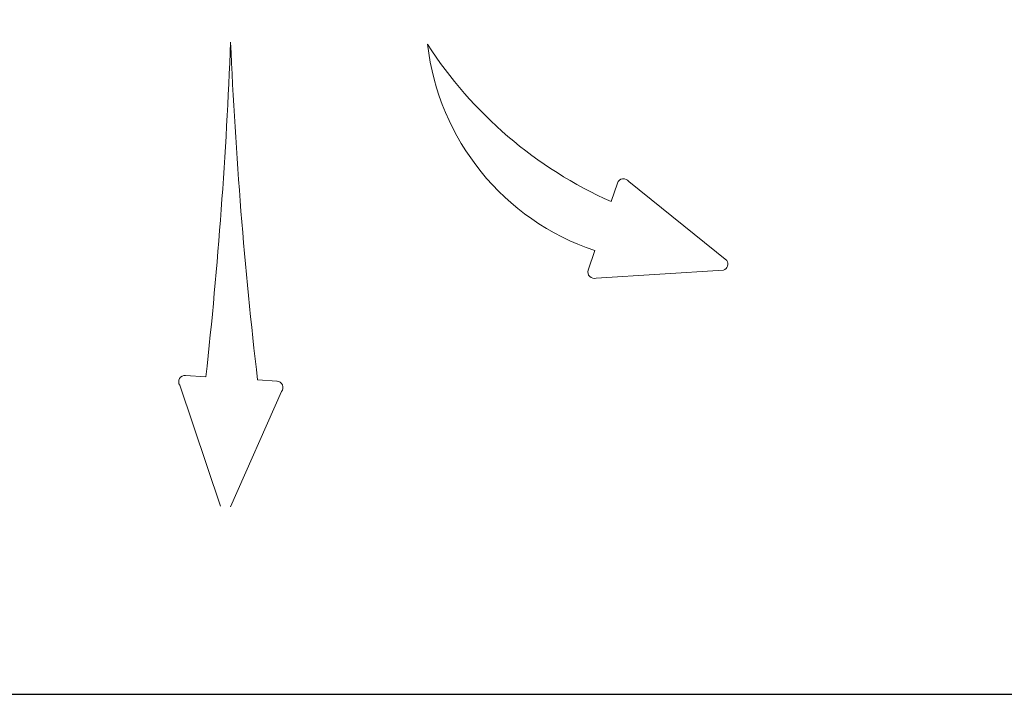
# Model space of a CAD drawing. Header units: inches. Extents: x 67014 to 70164, y -40762 to -35657.
# Tile 11 of 55: x 68467 to 68495, y -40513 to -40494. Entities that reach past the tile are written whole.
import ezdxf

# ---------------------------------------------------------------- set-up
doc = ezdxf.new("R2010")
doc.units = ezdxf.units.IN
doc.header["$MEASUREMENT"] = 0
doc.layers.add('p--klimatyzator', color=30, linetype='Continuous', lineweight=15)

# ---------------------------------------------------------------- blocks, each defined once
blk = doc.blocks.new('A$C66B7A3C4')
at = {"layer": 'p--klimatyzator', "lineweight": 15}
for p, q in [((37.355, 66.342), (41.885, 71.97)), ((42.899, 64.482), (42.441, 71.784)), ((38.507, 65.335), (37.446, 65.691)), ((42.434, 64.018), (41.318, 64.392)), ((49.415, 46.421), (56.024, 43.502)), ((48.74, 45.048), (48.81, 46.165)), ((49.053, 40.585), (55.988, 42.917)), ((48.484, 40.913), (48.557, 42.088))]:
    blk.add_line(p, q, dxfattribs=at)
for centre, radius, start, end in [((42.091, 71.666), 0.367, 18.1646, 124.0624), ((37.565, 66.038), 0.367, 124.0624, 251.1135), ((16.364, 75.184), 24.234, 302.7614, 336.021), ((42.551, 64.366), 0.367, 251.4567, 18.5078), ((27.868, 68.898), 14.185, 276.5174, 341.4799), ((49.176, 46.142), 0.367, 49.4056, 176.4567), ((17.919, 309.185), 265.928, 272.46407, 276.6556), ((18.983, -228.559), 272.259, 83.76392, 87.81734), ((48.851, 40.891), 0.367, 176.4567, 303.5078)]:
    blk.add_arc(centre, radius, start, end, dxfattribs=at)

msp = doc.modelspace()

# ---------------------------------------------------------------- linework, layer by layer
at = {"ltscale": 8}
msp.add_lwpolyline([(68436.291, -40513.225), (68511.326, -40513.225), (68511.326, -40474.499), (68436.291, -40474.499)], close=True, dxfattribs=at)

# ---------------------------------------------------------------- block references
at = {"layer": 'p--klimatyzator', "color": 2, "linetype": 'Continuous', "lineweight": 60, "xscale": 0.5, "yscale": 0.5, "zscale": 0.5, "rotation": 270}
msp.add_blockref('A$C66B7A3C4', (68451.098, -40479.83), dxfattribs=at)

doc.saveas('drawing.dxf')
